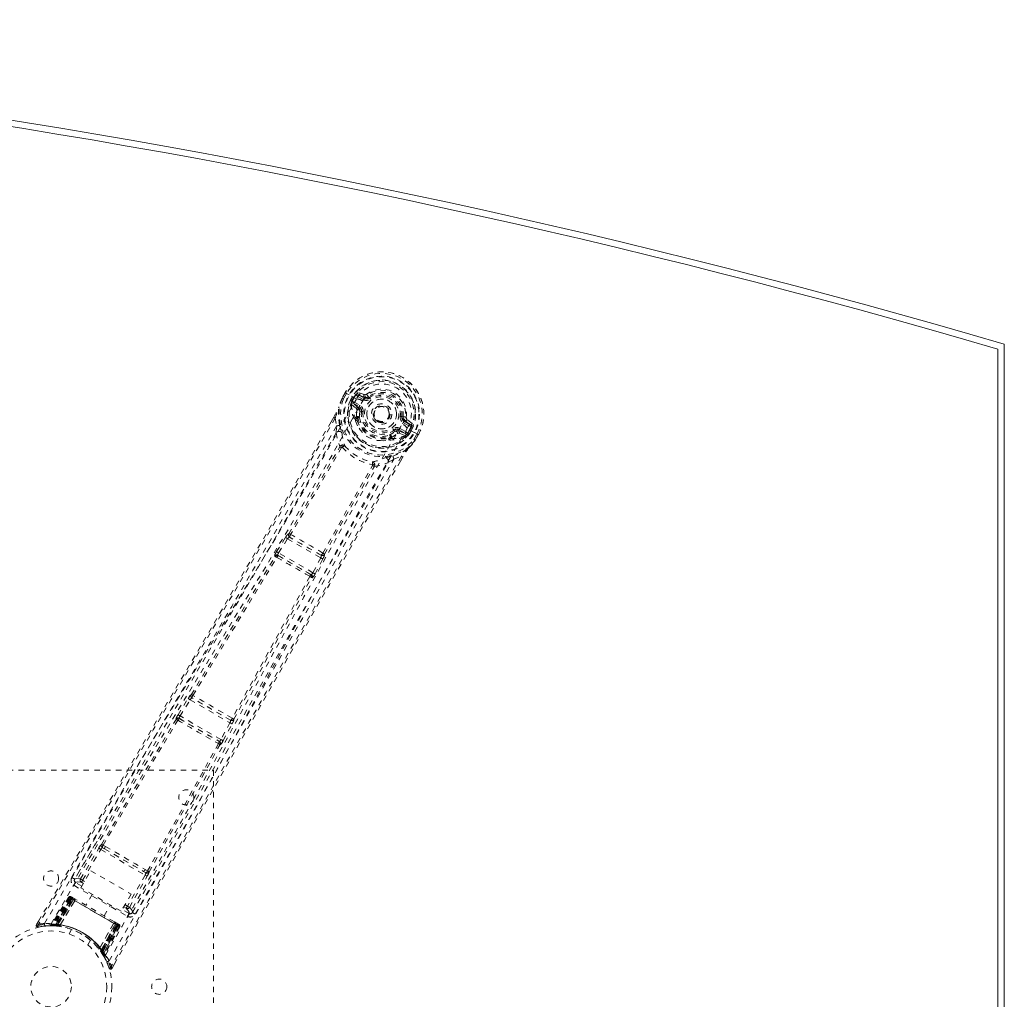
# Model space of a CAD drawing. Header units: inches. Extents: x 25.5 to 109, y 42.4 to 78.2.
# Tile 6 of 6: x 90.8 to 109, y 60.1 to 78.2. Entities that reach past the tile are written whole.
import ezdxf

# ---------------------------------------------------------------- set-up
doc = ezdxf.new("R2010")
doc.units = ezdxf.units.IN
doc.header["$MEASUREMENT"] = 0
doc.linetypes.add('SLD-Dashed', pattern=[0.075, 0.05, -0.025])
doc.linetypes.add('SLD-Solid', pattern=[0])

msp = doc.modelspace()

# ---------------------------------------------------------------- linework, layer by layer
at = {"color": 7, "linetype": 'SLD-Solid', "lineweight": 15}
for p, q in [((109.004, 72.166), (109.004, 48.416)), ((108.886, 48.504), (108.886, 72.077)), ((108.886, 72.077), (108.886, 48.504))]:
    msp.add_line(p, q, dxfattribs=at)
at = {"color": 7, "linetype": 'SLD-Dashed', "lineweight": 0}
for p, q in [((96.819, 71.273), (96.761, 71.172)), ((96.82, 71.273), (96.762, 71.171)), ((96.844, 71.257), (96.787, 71.157)), ((96.823, 71.271), (96.819, 71.273)), ((96.868, 71.244), (96.823, 71.271)), ((96.888, 71.233), (96.868, 71.244)), ((96.893, 71.23), (96.888, 71.233)), ((97.023, 71.155), (96.893, 71.23)), ((96.913, 71.134), (96.949, 71.196)), ((97.049, 71.203), (97.064, 71.229)), ((97.15, 71.144), (97.049, 71.203)), ((97.17, 71.236), (97.056, 71.275)), ((97.064, 71.229), (97.175, 71.188)), ((97.165, 71.17), (97.064, 71.229)), ((97.175, 71.188), (97.165, 71.17)), ((97.213, 71.243), (97.249, 71.196)), ((97.241, 71.191), (97.249, 71.196)), ((97.249, 71.196), (97.263, 71.177)), ((96.761, 71.172), (96.759, 71.168)), ((96.913, 71.133), (96.913, 71.134)), ((96.913, 71.133), (96.94, 71.12)), ((96.928, 71.076), (96.929, 71.071)), ((96.932, 71.056), (96.929, 71.071)), ((96.932, 71.056), (97.021, 70.98)), ((96.94, 71.119), (96.935, 71.1)), ((96.935, 71.1), (96.941, 71.111)), ((96.975, 71.182), (96.94, 71.12)), ((96.941, 71.111), (96.98, 71.179)), ((97.061, 70.991), (96.962, 71.077)), ((96.962, 71.077), (97.074, 71.013)), ((96.98, 71.179), (96.975, 71.182)), ((96.977, 71.103), (97.089, 71.039)), ((97.061, 70.991), (97.074, 71.013)), ((96.607, 70.819), (96.556, 70.731)), ((96.607, 70.818), (96.557, 70.73)), ((97.088, 70.928), (97.088, 70.941)), ((97.118, 70.924), (97.088, 70.928)), ((97.864, 70.83), (97.888, 70.827)), ((97.888, 70.827), (97.887, 70.818)), ((96.632, 70.803), (96.657, 70.655)), ((96.652, 70.528), (96.657, 70.655)), ((97.01, 70.75), (97.008, 70.771)), ((97.016, 70.798), (97.027, 70.818)), ((97.05, 70.81), (97.039, 70.791)), ((97.626, 70.799), (97.618, 70.786)), ((97.63, 70.806), (97.626, 70.799)), ((97.993, 70.657), (97.892, 70.716)), ((97.918, 70.759), (97.907, 70.742)), ((98.008, 70.683), (97.907, 70.742)), ((97.918, 70.759), (98.008, 70.683)), ((98.053, 70.699), (97.961, 70.779)), ((97.642, 70.443), (97.653, 70.462)), ((97.736, 70.554), (97.718, 70.578)), ((97.748, 70.561), (97.736, 70.554)), ((97.804, 70.563), (97.816, 70.584)), ((97.929, 70.519), (97.804, 70.563)), ((97.815, 70.522), (97.925, 70.483)), ((97.816, 70.584), (97.929, 70.519)), ((97.831, 70.61), (97.944, 70.545)), ((97.939, 70.487), (97.925, 70.483)), ((97.925, 70.483), (97.925, 70.483)), ((97.925, 70.483), (97.925, 70.483)), ((97.94, 70.487), (97.944, 70.489)), ((97.976, 70.521), (97.962, 70.507)), ((97.962, 70.507), (97.968, 70.518)), ((97.964, 70.611), (97.964, 70.611)), ((98.095, 70.536), (97.964, 70.611)), ((97.968, 70.518), (98.007, 70.585)), ((97.976, 70.521), (98.012, 70.583)), ((97.976, 70.521), (98.001, 70.505)), ((98.038, 70.568), (98.001, 70.505)), ((98.001, 70.505), (98.001, 70.505)), ((98.007, 70.585), (98.012, 70.583)), ((98.038, 70.568), (98.038, 70.568)), ((98.085, 70.407), (98.143, 70.507)), ((98.1, 70.533), (98.095, 70.536)), ((98.12, 70.522), (98.1, 70.533)), ((98.109, 70.393), (98.169, 70.495)), ((98.169, 70.494), (98.111, 70.392)), ((98.166, 70.496), (98.12, 70.522)), ((98.169, 70.494), (98.166, 70.496)), ((97.64, 70.406), (97.621, 70.397)), ((97.659, 70.427), (97.671, 70.446)), ((98.108, 70.389), (98.111, 70.392)), ((97.715, 70.045), (97.856, 70.096)), ((97.715, 70.045), (97.608, 69.977)), ((97.837, 70.006), (97.881, 70.083)), ((97.882, 70.083), (97.838, 70.005)), ((95.775, 68.664), (95.774, 68.664)), ((95.548, 68.334), (95.713, 68.595)), ((95.586, 68.31), (95.751, 68.572)), ((95.713, 68.595), (95.732, 68.623)), ((95.751, 68.572), (96.364, 68.218)), ((95.789, 68.601), (95.79, 68.601)), ((96.371, 68.266), (95.789, 68.601)), ((96.22, 67.944), (95.586, 68.31)), ((96.432, 68.284), (96.432, 68.285)), ((95.521, 68.241), (95.512, 68.251)), ((95.581, 68.256), (95.572, 68.266)), ((95.572, 68.266), (96.189, 67.91)), ((96.364, 68.218), (96.22, 67.944)), ((96.259, 67.923), (96.403, 68.197)), ((96.37, 68.266), (96.371, 68.266)), ((96.403, 68.197), (96.418, 68.227)), ((96.189, 67.91), (96.176, 67.913)), ((96.193, 67.854), (96.206, 67.851)), ((93.727, 65.318), (93.913, 65.618)), ((93.765, 65.295), (93.951, 65.595)), ((93.951, 65.595), (94.686, 65.17)), ((93.97, 65.689), (93.969, 65.69)), ((93.985, 65.627), (93.985, 65.627)), ((94.697, 65.216), (93.985, 65.627)), ((93.688, 65.237), (93.692, 65.232)), ((93.753, 65.247), (93.749, 65.252)), ((93.749, 65.252), (94.49, 64.824)), ((94.519, 64.859), (93.765, 65.295)), ((94.697, 65.216), (94.697, 65.216)), ((94.759, 65.234), (94.758, 65.234)), ((94.686, 65.17), (94.519, 64.859)), ((94.558, 64.838), (94.725, 65.149)), ((94.49, 64.824), (94.484, 64.825)), ((94.501, 64.765), (94.507, 64.764)), ((88.379, 64.291), (94.379, 64.291)), ((94.379, 64.291), (94.379, 56.291)), ((92.23, 62.983), (91.817, 62.282)), ((91.923, 62.282), (92.259, 62.85)), ((91.962, 62.26), (92.298, 62.828)), ((92.298, 62.828), (93.116, 62.355)), ((92.327, 62.861), (92.369, 62.838)), ((92.383, 62.883), (92.341, 62.907)), ((92.369, 62.838), (93.089, 62.422)), ((93.163, 62.432), (93.121, 62.457)), ((91.814, 62.279), (91.809, 62.262)), ((91.816, 62.281), (91.811, 62.272)), ((91.817, 62.282), (91.816, 62.281)), ((91.929, 62.118), (92.112, 62.435)), ((92.112, 62.435), (92.858, 62.004)), ((93.116, 62.355), (92.792, 61.78)), ((92.831, 61.758), (93.155, 62.333)), ((92.884, 61.666), (93.285, 62.374)), ((93.089, 62.422), (93.13, 62.398)), ((91.8, 62.165), (92.791, 61.593)), ((91.947, 62.15), (91.831, 62.217)), ((92.675, 61.687), (91.929, 62.118)), ((91.976, 62.199), (91.939, 62.221)), ((91.998, 62.238), (91.962, 62.26)), ((91.703, 61.946), (91.382, 61.432)), ((91.715, 61.94), (91.398, 61.432)), ((91.735, 61.932), (91.418, 61.429)), ((91.731, 61.93), (91.42, 61.432)), ((91.737, 61.927), (91.458, 61.444)), ((91.464, 61.444), (91.741, 61.924)), ((91.473, 61.443), (91.749, 61.92)), ((91.752, 61.918), (91.478, 61.443)), ((91.765, 61.911), (91.494, 61.441)), ((91.498, 61.441), (91.768, 61.909)), ((91.715, 61.94), (91.703, 61.946)), ((91.789, 61.897), (91.731, 61.93)), ((91.745, 61.956), (91.741, 61.957)), ((91.741, 61.924), (92.612, 61.422)), ((91.746, 61.955), (91.746, 61.955)), ((91.752, 61.952), (91.751, 61.95)), ((91.756, 61.949), (91.752, 61.952)), ((92.601, 61.428), (91.752, 61.918)), ((91.767, 61.943), (91.764, 61.945)), ((91.768, 61.909), (91.765, 61.911)), ((91.768, 61.909), (92.585, 61.437)), ((91.829, 61.907), (91.771, 61.941)), ((92.138, 61.997), (92.022, 61.796)), ((92.858, 62.004), (92.675, 61.687)), ((91.496, 61.429), (91.789, 61.897)), ((91.79, 61.896), (91.498, 61.429)), ((91.549, 61.432), (91.815, 61.883)), ((91.816, 61.881), (91.551, 61.432)), ((91.789, 61.897), (91.79, 61.896)), ((91.816, 61.881), (91.815, 61.883)), ((92.36, 61.601), (92.476, 61.802)), ((92.821, 61.645), (92.693, 61.719)), ((92.722, 61.769), (92.77, 61.741)), ((92.744, 61.808), (92.792, 61.78)), ((92.831, 61.758), (92.792, 61.78)), ((92.871, 61.649), (92.883, 61.662)), ((92.878, 61.656), (92.883, 61.664)), ((92.883, 61.664), (92.884, 61.666)), ((91.152, 61.511), (91.109, 61.438)), ((91.109, 61.438), (91.135, 61.422)), ((91.141, 61.393), (91.269, 61.413)), ((91.281, 61.414), (91.352, 61.416)), ((91.357, 61.418), (91.373, 61.418)), ((91.382, 61.432), (91.398, 61.432)), ((91.394, 61.418), (91.469, 61.415)), ((91.42, 61.432), (91.496, 61.429)), ((91.429, 61.434), (91.433, 61.43)), ((91.456, 61.416), (91.447, 61.416)), ((91.456, 61.416), (91.458, 61.444)), ((91.462, 61.415), (91.456, 61.416)), ((91.458, 61.444), (91.464, 61.444)), ((91.462, 61.415), (91.464, 61.444)), ((91.491, 61.413), (91.462, 61.415)), ((91.469, 61.415), (91.47, 61.415)), ((91.471, 61.415), (91.473, 61.443)), ((91.471, 61.415), (91.476, 61.414)), ((91.476, 61.414), (91.478, 61.443)), ((91.491, 61.413), (91.494, 61.441)), ((91.495, 61.412), (91.498, 61.441)), ((91.498, 61.429), (91.496, 61.429)), ((91.538, 61.407), (91.541, 61.407)), ((91.549, 61.432), (91.551, 61.432)), ((92.28, 61.011), (92.537, 61.465)), ((92.539, 61.465), (92.281, 61.009)), ((92.304, 60.963), (92.563, 61.45)), ((92.565, 61.449), (92.305, 60.962)), ((92.585, 61.437), (92.315, 60.969)), ((92.318, 60.966), (92.588, 61.435)), ((92.327, 60.953), (92.601, 61.428)), ((92.604, 61.426), (92.329, 60.949)), ((92.612, 61.422), (92.335, 60.941)), ((92.338, 60.937), (92.616, 61.419)), ((92.345, 60.895), (92.622, 61.42)), ((92.622, 61.416), (92.347, 60.897)), ((92.638, 61.407), (92.357, 60.879)), ((92.65, 61.4), (92.365, 60.865)), ((92.539, 61.465), (92.537, 61.465)), ((92.611, 61.456), (92.553, 61.489)), ((92.563, 61.45), (92.565, 61.449)), ((92.622, 61.416), (92.565, 61.449)), ((92.588, 61.435), (92.585, 61.437)), ((92.618, 61.451), (92.615, 61.453)), ((92.63, 61.445), (92.626, 61.447)), ((92.637, 61.441), (92.637, 61.441)), ((92.641, 61.438), (92.638, 61.44)), ((92.65, 61.4), (92.638, 61.407)), ((91.759, 61.35), (91.711, 61.266)), ((92.057, 61.066), (92.055, 61.068)), ((92.057, 61.066), (92.105, 61.15)), ((92.105, 61.15), (92.103, 61.151)), ((92.264, 60.99), (92.265, 60.987)), ((92.28, 61.011), (92.281, 61.009)), ((92.315, 60.969), (92.292, 60.952)), ((92.294, 60.949), (92.292, 60.952)), ((92.318, 60.966), (92.294, 60.949)), ((92.327, 60.953), (92.303, 60.936)), ((92.303, 60.936), (92.306, 60.933)), ((92.305, 60.962), (92.304, 60.963)), ((92.305, 60.962), (92.347, 60.897)), ((92.329, 60.949), (92.306, 60.933)), ((92.306, 60.932), (92.307, 60.931)), ((92.307, 60.931), (92.347, 60.868)), ((92.335, 60.941), (92.311, 60.925)), ((92.314, 60.921), (92.311, 60.925)), ((92.338, 60.937), (92.314, 60.921)), ((92.335, 60.941), (92.338, 60.937)), ((92.357, 60.879), (92.365, 60.865)), ((92.358, 60.85), (92.365, 60.836)), ((92.48, 60.646), (92.452, 60.636)), ((92.507, 60.631), (92.548, 60.704))]:
    msp.add_line(p, q, dxfattribs=at)
at = {"color": 7, "linetype": 'SLD-Dashed', "lineweight": 0, "flags": 128}
for points in [[(96.819, 71.273), (96.819, 71.273), (96.82, 71.273), (96.822, 71.271), (96.825, 71.269), (96.829, 71.267), (96.833, 71.264), (96.839, 71.261), (96.844, 71.257)], [(97.049, 71.203), (97.031, 71.218), (97.021, 71.239)], [(97.14, 71.122), (97.184, 71.186), (97.241, 71.24), (97.31, 71.281), (97.387, 71.307), (97.469, 71.317), (97.552, 71.312), (97.633, 71.291), (97.709, 71.255), (97.778, 71.207), (97.836, 71.147), (97.883, 71.078), (97.915, 71.003), (97.931, 70.923), (97.93, 70.843), (97.912, 70.766), (97.877, 70.696)], [(91.259, 61.459), (92.059, 62.834), (92.87, 64.201), (93.689, 65.56), (94.513, 66.912), (95.159, 67.971), (95.797, 69.029), (96.421, 70.09), (97.024, 71.154)], [(91.381, 61.453), (92.18, 62.824), (92.99, 64.186), (93.809, 65.54), (94.634, 66.887), (95.28, 67.943), (95.917, 68.998), (96.54, 70.057), (97.14, 71.122)], [(96.759, 71.168), (96.725, 71.086), (96.697, 71)], [(96.701, 71.01), (96.698, 71.005), (96.697, 71)], [(96.761, 71.172), (96.725, 71.083), (96.701, 71.01)], [(96.759, 71.168), (96.76, 71.168), (96.762, 71.167), (96.764, 71.166), (96.768, 71.164), (96.772, 71.163), (96.777, 71.161), (96.782, 71.159), (96.787, 71.157)], [(96.787, 71.157), (96.781, 71.16), (96.776, 71.163), (96.771, 71.166), (96.767, 71.168), (96.764, 71.17), (96.762, 71.171), (96.761, 71.172), (96.761, 71.172)], [(96.94, 71.119), (96.94, 71.12), (96.94, 71.12)], [(96.941, 71.111), (96.959, 71.11), (96.977, 71.103)], [(96.977, 71.103), (96.974, 71.098), (96.971, 71.094), (96.968, 71.089), (96.966, 71.085), (96.964, 71.082), (96.963, 71.08), (96.962, 71.078), (96.962, 71.077)], [(97.089, 71.039), (97.086, 71.034), (97.083, 71.029), (97.081, 71.025), (97.078, 71.021), (97.077, 71.017), (97.075, 71.015), (97.074, 71.013), (97.074, 71.013)], [(97.15, 71.144), (97.153, 71.149), (97.155, 71.154), (97.158, 71.159), (97.16, 71.162), (97.162, 71.166), (97.164, 71.168), (97.164, 71.17), (97.165, 71.17)], [(97.281, 71.153), (97.278, 71.157), (97.274, 71.162), (97.271, 71.166), (97.269, 71.169), (97.266, 71.172), (97.265, 71.174), (97.264, 71.176), (97.263, 71.177)], [(96.607, 70.819), (96.606, 70.819), (96.607, 70.818), (96.609, 70.817), (96.612, 70.815), (96.616, 70.812), (96.621, 70.809), (96.626, 70.806), (96.632, 70.803)], [(96.714, 70.669), (96.688, 70.826), (96.697, 71)], [(97.034, 70.947), (97.031, 70.969), (97.021, 70.98)], [(97.027, 70.818), (97.026, 70.877), (97.034, 70.947)], [(97.088, 70.928), (97.081, 70.863), (97.081, 70.807)], [(97.147, 70.921), (97.142, 70.921), (97.136, 70.922), (97.131, 70.923), (97.127, 70.923), (97.123, 70.924), (97.12, 70.924), (97.118, 70.924), (97.118, 70.924)], [(97.834, 70.834), (97.84, 70.833), (97.845, 70.832), (97.85, 70.832), (97.855, 70.831), (97.858, 70.831), (97.861, 70.83), (97.863, 70.83), (97.864, 70.83)], [(96.556, 70.731), (95.245, 68.466), (93.872, 66.123), (92.49, 63.778), (91.109, 61.438)], [(96.632, 70.803), (96.226, 70.098), (95.801, 69.363), (95.357, 68.599), (94.953, 67.906), (94.691, 67.459), (94.417, 66.992), (94.13, 66.503), (93.845, 66.018), (93.597, 65.597), (93.269, 65.039), (92.919, 64.447), (92.549, 63.819), (92.205, 63.236), (91.135, 61.422)], [(96.657, 70.655), (96.287, 70.014), (95.9, 69.346), (95.496, 68.652), (95.11, 67.991), (94.718, 67.322), (94.325, 66.653), (93.941, 66.001), (93.573, 65.376), (93.229, 64.794), (92.845, 64.143), (92.484, 63.532), (92.13, 62.931), (91.763, 62.309)], [(94.013, 63.754), (94.709, 65.02), (95.463, 66.408), (96.055, 67.495), (96.65, 68.575), (97.256, 69.644), (97.877, 70.696)], [(97.01, 70.75), (97.045, 70.661), (97.075, 70.613)], [(97.892, 70.716), (97.895, 70.721), (97.898, 70.725), (97.901, 70.73), (97.903, 70.734), (97.905, 70.737), (97.906, 70.739), (97.907, 70.741), (97.907, 70.742)], [(97.993, 70.657), (97.996, 70.662), (97.999, 70.667), (98.002, 70.672), (98.004, 70.675), (98.006, 70.679), (98.007, 70.681), (98.008, 70.683), (98.008, 70.683)], [(98.039, 70.651), (98.016, 70.65), (97.993, 70.657)], [(96.652, 70.528), (95.051, 67.773), (93.435, 65.025), (91.814, 62.279)], [(92.451, 60.771), (93.241, 62.152), (94.02, 63.537), (94.787, 64.926), (95.545, 66.316), (96.139, 67.405), (96.737, 68.486), (97.344, 69.557), (97.964, 70.611)], [(96.652, 70.528), (96.676, 70.401), (96.718, 70.278)], [(96.752, 70.545), (96.756, 70.533), (96.758, 70.524)], [(97.671, 70.446), (97.723, 70.475), (97.78, 70.516)], [(97.7, 70.602), (97.703, 70.597), (97.707, 70.593), (97.71, 70.589), (97.713, 70.585), (97.715, 70.582), (97.717, 70.58), (97.718, 70.578), (97.718, 70.578)], [(97.78, 70.516), (97.8, 70.525), (97.815, 70.522)], [(97.831, 70.61), (97.829, 70.605), (97.826, 70.6), (97.823, 70.596), (97.821, 70.592), (97.819, 70.589), (97.818, 70.586), (97.817, 70.585), (97.816, 70.584)], [(97.929, 70.519), (97.929, 70.52), (97.93, 70.521), (97.931, 70.524), (97.933, 70.527), (97.935, 70.531), (97.938, 70.535), (97.941, 70.54), (97.944, 70.545)], [(97.944, 70.545), (97.958, 70.534), (97.968, 70.518)], [(97.976, 70.521), (97.976, 70.521), (97.976, 70.521)], [(98.012, 70.583), (98.015, 70.581), (98.021, 70.578), (98.029, 70.573), (98.038, 70.568)], [(98.143, 70.507), (98.149, 70.504), (98.154, 70.501), (98.159, 70.499), (98.163, 70.496), (98.166, 70.495), (98.169, 70.494), (98.17, 70.493), (98.169, 70.494)], [(96.764, 70.262), (96.764, 70.272), (96.761, 70.281), (96.756, 70.288), (96.749, 70.293), (96.741, 70.294), (96.733, 70.291), (96.725, 70.286), (96.718, 70.278)], [(97.469, 70.385), (97.526, 70.383), (97.621, 70.397)], [(97.994, 70.251), (98.047, 70.31), (98.108, 70.389)], [(98.111, 70.392), (98.052, 70.317), (98.001, 70.259)], [(98.111, 70.392), (98.111, 70.392), (98.11, 70.393), (98.108, 70.394), (98.105, 70.396), (98.1, 70.398), (98.096, 70.401), (98.09, 70.404), (98.085, 70.407)], [(98.108, 70.389), (98.108, 70.389), (98.106, 70.391), (98.104, 70.393), (98.101, 70.395), (98.097, 70.398), (98.093, 70.401), (98.089, 70.404), (98.085, 70.407)], [(97.856, 70.096), (97.486, 69.458), (97.096, 68.781), (96.686, 68.068), (96.257, 67.316), (95.862, 66.624), (95.452, 65.903), (95.358, 65.737), (95.263, 65.57), (95.168, 65.401), (95.102, 65.285), (95.038, 65.172), (94.971, 65.054), (94.902, 64.931), (94.678, 64.536), (94.43, 64.097), (94.157, 63.614), (93.984, 63.308), (93.801, 62.984), (93.603, 62.633), (93.418, 62.306), (93.177, 61.878), (92.963, 61.499), (92.775, 61.167), (92.614, 60.883), (92.48, 60.646)], [(95.775, 68.664), (96.25, 69.466), (96.715, 70.269)], [(96.75, 70.257), (96.284, 69.453), (95.808, 68.65)], [(96.764, 70.262), (96.756, 70.262), (96.752, 70.26), (96.751, 70.259), (96.75, 70.257)], [(97.699, 70.1), (97.848, 70.157), (97.994, 70.251)], [(97.856, 70.096), (97.861, 70.093), (97.867, 70.09), (97.872, 70.087), (97.876, 70.085), (97.88, 70.083), (97.882, 70.082), (97.883, 70.082), (97.882, 70.083)], [(97.994, 70.251), (97.998, 70.255), (98.001, 70.259)], [(97.838, 70.005), (96.526, 67.728), (95.182, 65.365), (93.844, 62.998), (92.507, 60.631)], [(92.883, 61.662), (94.45, 64.439), (96.022, 67.213), (97.608, 69.977)], [(92.935, 61.633), (93.12, 61.96), (93.331, 62.334), (93.561, 62.743), (93.77, 63.113), (93.88, 63.306), (93.989, 63.5), (94.099, 63.694), (94.223, 63.914), (94.348, 64.136), (94.47, 64.351), (94.717, 64.79), (94.948, 65.197), (95.16, 65.573), (95.369, 65.941), (95.61, 66.367), (96.026, 67.098), (96.446, 67.835), (96.881, 68.597), (97.307, 69.337), (97.715, 70.045)], [(96.403, 68.307), (96.86, 69.12), (97.324, 69.926)], [(97.358, 69.908), (97.362, 69.918), (97.362, 69.928), (97.36, 69.936), (97.355, 69.943), (97.348, 69.947), (97.339, 69.948), (97.33, 69.945), (97.321, 69.94)], [(97.324, 69.926), (97.325, 69.927), (97.325, 69.929), (97.325, 69.933), (97.321, 69.94)], [(97.358, 69.908), (97.486, 69.934), (97.608, 69.977)], [(97.552, 70.066), (97.559, 70.068), (97.572, 70.072)], [(96.432, 68.285), (96.888, 69.097), (97.352, 69.902)], [(95.713, 68.595), (95.717, 68.593), (95.726, 68.587), (95.738, 68.58), (95.751, 68.572)], [(95.751, 68.572), (95.756, 68.579), (95.761, 68.585), (95.772, 68.595), (95.782, 68.601), (95.786, 68.602), (95.788, 68.602), (95.789, 68.601)], [(95.548, 68.334), (95.55, 68.333), (95.553, 68.331), (95.556, 68.329), (95.561, 68.326), (95.567, 68.322), (95.573, 68.319), (95.579, 68.314), (95.586, 68.31)], [(95.572, 68.266), (95.57, 68.272), (95.572, 68.283), (95.577, 68.296), (95.581, 68.303), (95.586, 68.31)], [(93.97, 65.689), (94.748, 66.967), (95.521, 68.241)], [(94.001, 65.675), (94.78, 66.952), (95.554, 68.227)], [(96.364, 68.218), (96.371, 68.214), (96.378, 68.21), (96.384, 68.207), (96.39, 68.204), (96.395, 68.201), (96.399, 68.199), (96.402, 68.198), (96.403, 68.197)], [(96.22, 67.944), (96.216, 67.937), (96.212, 67.929), (96.203, 67.918), (96.195, 67.911), (96.189, 67.91)], [(96.22, 67.944), (96.227, 67.94), (96.234, 67.937), (96.24, 67.933), (96.246, 67.93), (96.251, 67.928), (96.255, 67.926), (96.258, 67.924), (96.259, 67.923)], [(96.164, 67.875), (95.447, 66.567), (94.73, 65.253)], [(94.758, 65.234), (95.476, 66.547), (96.193, 67.854)], [(93.913, 65.618), (93.931, 65.646), (93.932, 65.648)], [(93.913, 65.618), (93.914, 65.617), (93.917, 65.616), (93.92, 65.613), (93.925, 65.61), (93.931, 65.607), (93.937, 65.603), (93.944, 65.599), (93.951, 65.595)], [(93.964, 65.67), (93.964, 65.673), (93.97, 65.689)], [(92.312, 62.922), (92.999, 64.08), (93.692, 65.232)], [(92.341, 62.907), (93.029, 64.065), (93.723, 65.217)], [(93.727, 65.318), (93.728, 65.317), (93.731, 65.316), (93.735, 65.313), (93.74, 65.31), (93.745, 65.307), (93.751, 65.303), (93.758, 65.299), (93.765, 65.295)], [(94.725, 65.149), (94.74, 65.179), (94.741, 65.181)], [(94.686, 65.17), (94.693, 65.166), (94.7, 65.163), (94.706, 65.159), (94.712, 65.156), (94.717, 65.153), (94.721, 65.151), (94.724, 65.15), (94.725, 65.149)], [(94.519, 64.859), (94.526, 64.856), (94.533, 64.852), (94.54, 64.848), (94.545, 64.845), (94.55, 64.843), (94.554, 64.841), (94.557, 64.839), (94.558, 64.838)], [(94.473, 64.784), (93.822, 63.607), (93.163, 62.432)], [(93.191, 62.415), (93.85, 63.588), (94.501, 64.765)], [(92.259, 62.85), (92.263, 62.848), (92.272, 62.843), (92.284, 62.836), (92.298, 62.828)], [(92.327, 62.861), (92.315, 62.873), (92.309, 62.885)], [(92.369, 62.838), (92.546, 62.736), (92.724, 62.633), (92.907, 62.527), (93.089, 62.422)], [(92.383, 62.883), (92.567, 62.777), (92.752, 62.67), (92.938, 62.563), (93.121, 62.457)], [(91.923, 62.282), (91.849, 62.292), (91.818, 62.28)], [(91.923, 62.282), (91.927, 62.28), (91.936, 62.275), (91.948, 62.268), (91.962, 62.26)], [(93.116, 62.355), (93.13, 62.348), (93.142, 62.34), (93.151, 62.335), (93.155, 62.333)], [(91.831, 62.217), (91.828, 62.213), (91.821, 62.201), (91.812, 62.185), (91.8, 62.165)], [(91.831, 62.217), (91.865, 62.23), (91.939, 62.221)], [(91.939, 62.221), (91.94, 62.222), (91.941, 62.224), (91.943, 62.228), (91.946, 62.233), (91.949, 62.238), (91.953, 62.245), (91.957, 62.252), (91.962, 62.26)], [(91.703, 61.946), (91.706, 61.945), (91.713, 61.941), (91.724, 61.934), (91.737, 61.927)], [(91.749, 61.92), (91.736, 61.927), (91.725, 61.934), (91.718, 61.938), (91.715, 61.94)], [(91.731, 61.93), (91.731, 61.93), (91.733, 61.929), (91.736, 61.928), (91.74, 61.925), (91.745, 61.922), (91.751, 61.919), (91.758, 61.915), (91.765, 61.911)], [(91.764, 61.945), (91.761, 61.947), (91.758, 61.948), (91.756, 61.949), (91.755, 61.95)], [(91.763, 61.943), (91.76, 61.946), (91.758, 61.948), (91.757, 61.949), (91.757, 61.949)], [(91.808, 61.908), (91.798, 61.903), (91.79, 61.896)], [(91.815, 61.883), (91.809, 61.903), (91.808, 61.908)], [(92.551, 61.49), (92.373, 61.593), (92.191, 61.698), (92.01, 61.803), (91.831, 61.906)], [(92.537, 61.465), (92.358, 61.568), (92.177, 61.673), (91.995, 61.778), (91.816, 61.881)], [(92.77, 61.741), (92.77, 61.742), (92.772, 61.744), (92.774, 61.748), (92.776, 61.753), (92.78, 61.759), (92.784, 61.765), (92.788, 61.773), (92.792, 61.78)], [(92.77, 61.741), (92.815, 61.682), (92.821, 61.645)], [(92.883, 61.662), (92.877, 61.699), (92.831, 61.758)], [(92.791, 61.593), (92.802, 61.613), (92.812, 61.63), (92.818, 61.641), (92.821, 61.645)], [(91.112, 61.436), (91.11, 61.429), (91.109, 61.42), (91.11, 61.412), (91.113, 61.405), (91.118, 61.399), (91.124, 61.395), (91.131, 61.393), (91.139, 61.393)], [(92.539, 61.465), (92.559, 61.47), (92.564, 61.471)], [(92.563, 61.45), (92.565, 61.46), (92.564, 61.471)], [(92.588, 61.435), (92.595, 61.431), (92.602, 61.428), (92.608, 61.424), (92.613, 61.421), (92.617, 61.419), (92.62, 61.417), (92.622, 61.416), (92.622, 61.416)], [(92.638, 61.407), (92.635, 61.408), (92.628, 61.413), (92.617, 61.419), (92.604, 61.426)], [(92.612, 61.455), (92.611, 61.456), (92.61, 61.456)], [(92.616, 61.419), (92.629, 61.412), (92.64, 61.405), (92.647, 61.401), (92.65, 61.4)], [(92.627, 61.447), (92.626, 61.447), (92.624, 61.448), (92.622, 61.45), (92.618, 61.451)], [(92.625, 61.448), (92.625, 61.448), (92.624, 61.448), (92.621, 61.449), (92.618, 61.45)], [(92.622, 61.415), (92.625, 61.422), (92.625, 61.424)], [(92.337, 60.884), (92.334, 60.89), (92.314, 60.921)], [(92.344, 60.89), (92.346, 60.896), (92.347, 60.897)], [(92.362, 60.847), (92.362, 60.859), (92.365, 60.873)], [(92.362, 60.86), (92.364, 60.865), (92.365, 60.866)], [(92.455, 60.638), (92.459, 60.631), (92.465, 60.625), (92.471, 60.62), (92.479, 60.617), (92.487, 60.617), (92.494, 60.619), (92.5, 60.623), (92.505, 60.629)], [(92.507, 60.631), (92.506, 60.632), (92.505, 60.632), (92.499, 60.635), (92.49, 60.64), (92.486, 60.643), (92.48, 60.646)]]:
    msp.add_lwpolyline(points, dxfattribs=at)
at = {"color": 7, "linetype": 'SLD-Dashed', "lineweight": 0}
for centre, radius in [((97.491, 70.877), 0.7), ((97.491, 70.877), 0.69), ((97.491, 70.877), 0.623), ((97.491, 70.877), 0.32), ((97.491, 70.877), 0.275), ((97.491, 70.877), 0.188), ((97.491, 70.877), 0.157), ((97.491, 70.877), 0.142), ((97.491, 70.877), 0.139), ((97.491, 70.877), 0.138), ((93.879, 63.791), 0.141), ((91.379, 62.291), 0.14), ((91.379, 60.291), 1.125), ((91.379, 60.291), 1.03), ((91.379, 60.291), 0.375), ((93.379, 60.291), 0.141)]:
    msp.add_circle(centre, radius, dxfattribs=at)
at = {"color": 7, "linetype": 'SLD-Solid', "lineweight": 15}
for radius, start, end in [(148.255, 73.64374, 106.35626), (148.137, 73.67794, 106.32206), (148.137, 73.67794, 106.32206)]:
    msp.add_arc((67.254, -70.089), radius, start, end, dxfattribs=at)
at = {"color": 7, "linetype": 'SLD-Dashed', "lineweight": 0}
for centre, radius, start, end in [((97.491, 70.877), 0.78, 330.5288, 149.4712), ((97.491, 70.877), 0.78, 330, 149.4852), ((97.491, 70.877), 0.75, 330.4563, 149.5437), ((97.491, 70.877), 0.629, 330.5443, 149.4556), ((97.491, 70.877), 0.599, 330.5443, 149.4557), ((97.497, 70.888), 0.543, 329.3659, 150.6341), ((97.422, 71.969), 0.905, 238.5152, 240.3906), ((97.491, 70.877), 0.593, 142.3909, 149.4476), ((97.184, 71.113), 0.206, 128.3432, 142.3389), ((97.078, 71.255), 0.0299, 137.8919, 241.951), ((97.191, 71.214), 0.0301, 132.3462, 238.579), ((97.185, 71.279), 0.0455, 251.3573, 307.4672), ((97.205, 71.253), 0.0715, 244.7807, 299.761), ((97.491, 70.877), 0.459, 352.774, 127.226), ((97.491, 70.877), 0.4, 352.774, 127.226), ((97.491, 70.877), 0.376, 352.774, 127.226), ((97.491, 70.877), 0.346, 352.774, 127.2259), ((95.58, 71.444), 1.202, 328.6565, 338.8139), ((97.491, 70.877), 0.787, 158.3239, 321.6761), ((97.491, 70.877), 0.758, 158.3239, 321.6761), ((96.787, 71.157), 0.03, 150.2178, 155.2738), ((97.491, 70.877), 0.632, 156.0642, 323.9359), ((97.491, 70.877), 0.602, 156.2697, 323.7303), ((97.424, 71.025), 0.497, 174.8143, 213.6306), ((97.012, 71.065), 0.0845, 155.4152, 172.6004), ((96.946, 71.051), 0.0306, 59.046, 126.166), ((97.371, 71.057), 0.439, 180.0687, 216.0862), ((97.019, 70.913), 0.242, 59.7354, 88.8248), ((97.029, 70.936), 0.089, 352.774, 60), ((97.029, 70.936), 0.119, 352.7756, 59.9993), ((97.209, 71.247), 0.119, 240.0006, 307.2249), ((97.209, 71.247), 0.089, 240, 307.226), ((97.491, 70.877), 0.275, 0.0002, 179.9998), ((93.177, 72.06), 3.676, 340.0111, 343.2386), ((97.047, 70.965), 0.0299, 61.0442, 149.0077), ((97.052, 70.8), 0.0305, 13.935, 144.3675), ((97.057, 70.927), 0.031, 1.5921, 140.0515), ((97.031, 70.943), 0.0567, 358.2356, 57.9749), ((97.491, 70.877), 0.376, 172.774, 307.226), ((97.491, 70.877), 0.346, 172.7739, 307.226), ((97.491, 70.877), 0.275, 180.0001, 359.9999), ((97.952, 70.819), 0.119, 172.7729, 240.0002), ((97.952, 70.819), 0.089, 172.774, 240), ((98.093, 72.215), 1.403, 261.5622, 263.9854), ((97.992, 70.813), 0.0455, 172.5376, 228.6378), ((96.834, 70.037), 0.643, 100.7369, 105.9141), ((98.842, 71.262), 2.209, 195.5724, 198.9381), ((97.053, 70.773), 0.0444, 144.9967, 182.7094), ((97.042, 70.725), 0.0404, 97.2303, 142.6845), ((97.012, 70.748), 0.0507, 58.2616, 85.6674), ((97.023, 70.767), 0.0505, 58.2668, 85.7528), ((97.068, 70.775), 0.0326, 151.6469, 197.8226), ((97.509, 70.91), 0.494, 196.9721, 283.028), ((97.063, 70.775), 0.0371, 59.2756, 109.8337), ((97.496, 70.887), 0.453, 189.7482, 290.2511), ((97.487, 70.872), 0.411, 189.0112, 290.9887), ((97.491, 70.877), 0.157, 215.1542, 260.0596), ((97.752, 70.48), 0.249, 31.7067, 59.8606), ((97.958, 70.818), 0.0714, 180.3175, 235.2452), ((97.932, 70.786), 0.0301, 241.4568, 347.6163), ((97.491, 70.877), 0.593, 330.5524, 337.6091), ((98.024, 70.709), 0.0299, 238.0461, 342.1095), ((97.849, 70.729), 0.206, 337.6641, 351.6552), ((96.704, 70.496), 0.0608, 28.0314, 147.6169), ((97.641, 70.602), 0.887, 185.0285, 200.8703), ((97.481, 70.861), 0.476, 211.4722, 268.527), ((97.654, 70.887), 0.491, 266.1258, 305.5142), ((97.432, 70.906), 0.465, 295.8351, 310.796), ((97.643, 70.459), 0.0305, 335.6311, 106.0659), ((97.617, 70.456), 0.0371, 10.1708, 60.7229), ((97.629, 70.418), 0.0504, 34.2231, 61.7508), ((97.706, 70.864), 0.44, 263.9345, 299.9017), ((97.772, 70.507), 0.119, 59.9993, 127.2273), ((97.772, 70.507), 0.089, 60, 127.226), ((97.751, 70.527), 0.031, 340.168, 118.1929), ((97.777, 70.513), 0.0565, 61.9565, 121.5659), ((97.789, 70.537), 0.0299, 331.0006, 58.9477), ((97.914, 70.492), 0.0305, 353.8281, 60.9611), ((97.871, 70.578), 0.115, 309.6968, 322.2766), ((96.703, 70.277), 0.0143, 326.6968, 2.408), ((96.768, 70.244), 0.0608, 43.4568, 146.3326), ((96.821, 70.208), 0.0786, 96.2602, 136.675), ((97.461, 70.826), 0.844, 219.7729, 260.2271), ((97.614, 70.46), 0.0326, 282.1649, 328.364), ((97.583, 70.413), 0.0404, 337.3034, 22.774), ((97.619, 70.446), 0.0444, 297.3935, 335.0023), ((97.618, 70.398), 0.0506, 34.3191, 61.7523), ((96.707, 70.19), 0.0794, 57.488, 83.949), ((97.497, 70.889), 0.965, 220.5265, 259.4746), ((97.149, 72.236), 2.205, 281.0592, 284.4307), ((97.091, 69.888), 0.644, 14.0904, 19.2598), ((100.673, 67.731), 3.678, 136.763, 139.9884), ((98.937, 69.506), 1.202, 141.1878, 151.3416), ((97.177, 70.87), 0.888, 279.1312, 294.9697), ((97.304, 69.935), 0.0608, 333.6686, 76.5442), ((97.246, 69.962), 0.0786, 343.3217, 23.7437), ((97.288, 69.855), 0.0794, 36.0517, 62.5127), ((97.365, 69.895), 0.0143, 117.522, 153.3917), ((97.554, 70.005), 0.0608, 332.3824, 91.9702), ((95.815, 68.58), 0.0933, 115.8682, 152.462), ((95.812, 68.64), 0.0451, 147.8543, 238.9603), ((95.813, 68.64), 0.0451, 147.8505, 238.9541), ((95.759, 68.576), 0.0889, 56.1816, 79.6206), ((95.877, 68.596), 0.0872, 141.8084, 176.8113), ((79.748, 40.147), 32.717, 59.3988, 60.6011), ((79.391, 39.528), 33.379, 59.4252, 60.5748), ((95.676, 68.229), 0.165, 140.59, 172.3682), ((95.55, 68.227), 0.0451, 60.8647, 147.5091), ((96.322, 68.339), 0.0873, 303.1911, 338.1896), ((96.392, 68.306), 0.0451, 241.05, 332.1463), ((96.392, 68.305), 0.0451, 241.042, 332.1437), ((96.365, 68.228), 0.088, 40.252, 63.9496), ((96.339, 68.277), 0.0933, 327.5295, 4.1389), ((95.559, 68.217), 0.0451, 60.8969, 147.3972), ((95.503, 68.151), 0.0919, 56.0252, 78.5459), ((95.61, 68.203), 0.0607, 118.3016, 156.2253), ((114.37, 100.113), 37.023, 239.4552, 240.5447), ((112.318, 96.559), 32.881, 239.4019, 240.5982), ((96.314, 68.249), 0.0588, 327.8337, 16.632), ((96.114, 67.911), 0.0612, 323.9376, 1.5344), ((96.153, 67.874), 0.0451, 332.6006, 59.1049), ((96.166, 67.872), 0.0451, 332.489, 59.1375), ((96.105, 67.981), 0.165, 307.6357, 339.4031), ((96.124, 67.793), 0.092, 41.4641, 63.9925), ((94.036, 65.592), 0.118, 124.6477, 152.0144), ((94.008, 65.569), 0.0626, 111.5478, 155.5131), ((94.008, 65.666), 0.0451, 148.3764, 239.3657), ((94.007, 65.665), 0.0433, 172.771, 240.2228), ((93.932, 65.571), 0.125, 56.4402, 72.2382), ((94.055, 65.631), 0.0697, 140.9199, 183.0616), ((77.671, 36.549), 33.342, 59.2942, 60.7057), ((77.582, 36.395), 33.569, 59.2813, 60.7188), ((93.904, 65.185), 0.222, 142.8805, 166.3587), ((93.727, 65.213), 0.0451, 60.5583, 148.0575), ((93.73, 65.208), 0.0451, 60.5773, 148.0304), ((93.648, 65.103), 0.136, 56.7437, 71.1079), ((93.775, 65.195), 0.0567, 113.3812, 157.5252), ((112.16, 96.285), 36.127, 239.3134, 240.6867), ((93.809, 65.254), 0.0601, 136.9029, 181.3961), ((110.638, 93.649), 33.042, 239.2678, 240.7322), ((94.635, 65.207), 0.0626, 324.4759, 8.4634), ((94.665, 65.278), 0.0697, 296.9335, 339.0865), ((94.719, 65.256), 0.0451, 240.6364, 331.6283), ((94.719, 65.255), 0.0451, 240.6333, 331.6253), ((94.675, 65.143), 0.123, 47.6593, 63.6594), ((94.641, 65.243), 0.118, 327.9916, 355.3601), ((94.427, 64.818), 0.0571, 322.6154, 6.4771), ((94.461, 64.786), 0.0451, 331.9732, 59.4187), ((94.461, 64.877), 0.0601, 298.5951, 343.1013), ((94.467, 64.785), 0.0451, 331.94, 59.4465), ((94.354, 64.924), 0.222, 313.6402, 337.1205), ((94.412, 64.663), 0.136, 48.8652, 63.2826), ((-41.592, 138.531), 154.855, 329.9018, 331.10066), ((92.516, 62.718), 0.289, 134.9806, 152.6464), ((92.368, 62.796), 0.0773, 121.6256, 155.4613), ((92.344, 62.901), 0.0384, 147.0873, 205.359), ((92.206, 62.687), 0.258, 58.4492, 65.7726), ((92.403, 62.864), 0.0756, 145.3468, 181.841), ((92.434, 62.842), 0.0652, 140.5434, 183.546), ((93.06, 62.48), 0.0652, 296.4355, 339.4361), ((91.853, 62.256), 0.105, 149.3638, 240.0835), ((93.232, 64.77), 2.866, 239.1591, 240.3584), ((91.853, 62.256), 0.045, 172.0087, 239.979), ((91.962, 62.259), 0.0451, 149.6176, 239.5759), ((93.053, 62.4), 0.0772, 324.5318, 358.3887), ((93.095, 62.464), 0.075, 298.0093, 334.8057), ((93.152, 62.438), 0.0456, 241.9244, 329.0011), ((92.912, 62.489), 0.289, 327.3516, 345.0238), ((93.04, 62.205), 0.258, 54.2255, 61.5564), ((91.729, 61.93), 0.03, 60.0039, 148.0075), ((91.73, 61.929), 0.0305, 80.7128, 147.6435), ((91.741, 61.924), 0.03, 83.497, 148.0229), ((91.756, 61.915), 0.03, 60.0626, 148.0679), ((91.758, 61.908), 0.0353, 51.8086, 140.6813), ((91.74, 61.922), 0.0315, 59.3094, 92.3686), ((92.1, 61.726), 0.41, 146.9364, 150.985), ((91.828, 62.041), 0.119, 225.9038, 229.5734), ((92.486, 61.499), 0.849, 148.4161, 150.2233), ((92.125, 61.711), 0.426, 147.0565, 150.9483), ((92.155, 61.694), 0.446, 147.1808, 150.9006), ((92.156, 61.693), 0.444, 147.1771, 150.9147), ((91.814, 61.881), 0.0299, 60.1881, 148.204), ((91.818, 61.883), 0.0266, 60.7966, 111.4522), ((92.792, 61.78), 0.0451, 240.4249, 330.3592), ((92.843, 61.684), 0.105, 239.9129, 330.64), ((92.843, 61.684), 0.045, 240.0216, 307.9885), ((94.335, 64.141), 2.873, 239.6419, 240.8384), ((91.135, 61.422), 0.03, 149.4724, 282.149), ((91.357, 60.258), 1.206, 94.6785, 101.8739), ((91.378, 60.29), 1.158, 17.8714, 102.1368), ((91.199, 61.421), 0.0638, 178.6103, 205.7898), ((91.378, 60.298), 1.12, 94.6374, 102.1026), ((91.285, 61.445), 0.03, 150.2594, 274.0775), ((91.249, 60.096), 1.364, 84.4492, 89.585), ((91.379, 60.291), 1.128, 89.5268, 94.6573), ((91.357, 61.448), 0.03, 271.0774, 328.0198), ((91.373, 61.448), 0.0299, 270.3029, 328.0922), ((91.378, 60.578), 0.84, 88.7964, 90.3462), ((91.423, 61.443), 0.0429, 167.0226, 215.8132), ((91.363, 60.263), 1.19, 30.88, 89.12), ((91.553, 60.609), 0.841, 96.4861, 101.7289), ((91.379, 60.291), 1.127, 30.4732, 89.5268), ((91.394, 61.448), 0.0299, 269.2504, 328.1997), ((91.551, 60.642), 0.805, 95.5284, 100.9267), ((91.472, 61.554), 0.137, 239.4097, 263.5135), ((91.556, 60.629), 0.815, 94.3902, 99.6268), ((91.49, 61.522), 0.109, 241.2429, 270.4847), ((91.379, 60.292), 1.155, 34.2143, 85.7858), ((91.471, 61.444), 0.0297, 265.5265, 328.5242), ((91.473, 61.444), 0.0297, 265.4458, 328.5272), ((91.402, 60.549), 0.869, 83.5578, 85.4831), ((91.379, 60.292), 1.155, 34.9105, 85.0894), ((91.379, 60.292), 1.155, 35.8866, 84.1134), ((91.565, 60.699), 0.733, 91.2389, 95.2437), ((91.518, 61.431), 0.031, 310.2277, 1.6777), ((91.517, 61.431), 0.0345, 314.8458, 1.0332), ((91.397, 60.323), 1.12, 37.9256, 82.0743), ((92.538, 61.467), 0.0265, 8.3759, 59.3794), ((92.538, 61.463), 0.0299, 331.7963, 59.816), ((92.204, 61.665), 0.444, 329.0917, 332.8283), ((92.209, 61.663), 0.443, 329.0813, 332.8305), ((92.238, 61.646), 0.423, 329.0426, 332.9643), ((92.242, 61.644), 0.423, 329.0422, 332.9648), ((92.596, 61.43), 0.03, 331.9365, 59.9362), ((92.259, 61.633), 0.411, 329.0158, 333.0526), ((91.906, 61.833), 0.821, 329.7709, 331.6383), ((92.611, 61.42), 0.0315, 27.9379, 60.6947), ((92.668, 61.55), 0.114, 250.0878, 253.9885), ((92.612, 61.421), 0.03, 331.9816, 36.5589), ((92.623, 61.414), 0.03, 331.9915, 59.9938), ((92.622, 61.414), 0.0305, 332.3626, 39.3656), ((92.297, 60.981), 0.0345, 118.9557, 165.168), ((92.296, 60.981), 0.0311, 118.3282, 169.6336), ((91.641, 60.657), 0.73, 24.7474, 28.7713), ((91.381, 60.292), 1.125, 30.7753, 35.7154), ((92.331, 60.949), 0.0297, 151.4816, 214.5507), ((92.331, 60.948), 0.0297, 151.4817, 214.4705), ((91.359, 60.278), 1.153, 29.9223, 33.9586), ((91.573, 60.61), 0.825, 20.4073, 25.5762), ((91.596, 60.615), 0.806, 19.0748, 24.4689), ((91.521, 60.374), 0.962, 29.6257, 32.5188), ((91.565, 60.601), 0.843, 18.2754, 23.509), ((92.373, 60.883), 0.0299, 151.7906, 210.7606), ((92.373, 60.883), 0.03, 166.8686, 211.2468), ((92.355, 60.905), 0.0429, 264.1671, 312.9961), ((91.379, 60.291), 1.127, 25.3409, 30.4757), ((92.384, 60.865), 0.0299, 151.9096, 209.6979), ((92.427, 60.872), 0.0707, 181.4567, 208.8968), ((91.429, 60.319), 1.07, 28.906, 29.8328), ((92.392, 60.851), 0.03, 151.9793, 208.9236), ((91.275, 60.081), 1.364, 30.4146, 35.5506), ((92.425, 60.787), 0.03, 205.9264, 329.7368), ((91.385, 60.293), 1.121, 17.8982, 25.3606), ((91.367, 60.258), 1.199, 18.102, 25.339), ((92.48, 60.646), 0.03, 197.8473, 330.5308)]:
    msp.add_arc(centre, radius, start, end, dxfattribs=at)

doc.saveas('drawing.dxf')
